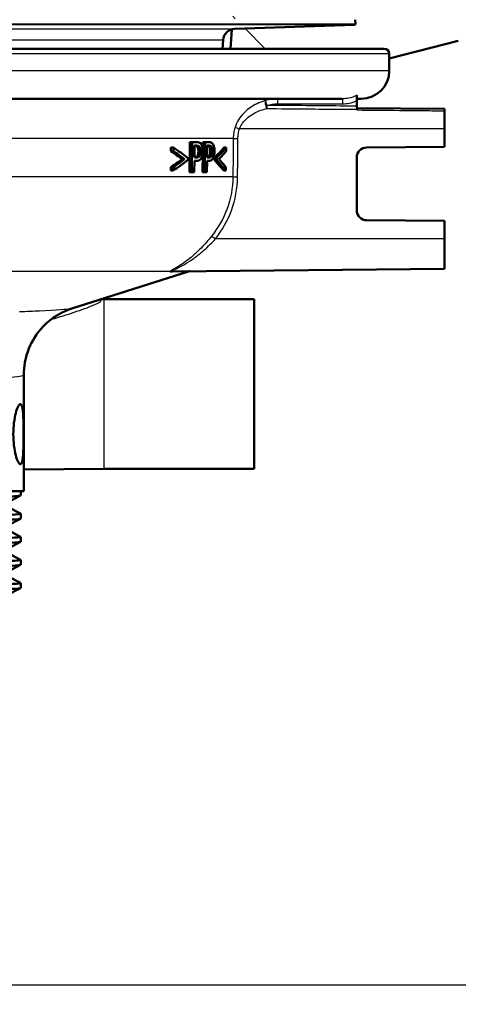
# Paper-space layout 'DS_2' of a CAD drawing. Header units: millimetres. Extents: x 0 to 2100, y 0 to 2970.
# Tile 9 of 14: x 721 to 765, y 1449 to 1547. Entities that reach past the tile are written whole.
import ezdxf

# ---------------------------------------------------------------- set-up
doc = ezdxf.new("R2010")
doc.units = ezdxf.units.MM
doc.header["$LTSCALE"] = 10
for name, color, linetype, lineweight in [('Dimensions(ISO)', 7, 'Continuous', 25), ('Hatch', 7, 'Continuous', 9), ('Visible Edges(ISO)', 7, 'Continuous', 50), ('Visible Tangent Edges(ISO)', 7, 'Continuous', 25)]:
    doc.layers.add(name, color=color, linetype=linetype, lineweight=lineweight)
doc.styles.add('Text_3.5mm', font='arial.ttf', dxfattribs={"width": 0.9})
doc.dimstyles.new('KS-STANDARD', dxfattribs={"dimscale": 10, "dimtxt": 3.5, "dimasz": 2.5, "dimexe": 3.175, "dimexo": 0, "dimgap": 0.8, "dimtad": 1, "dimdec": 1, "dimrnd": 1e-08, "dimtxsty": 'Text_3.5mm', "dimcen": 0.09, "dimdle": 10, "dimclrd": 7, "dimclre": 7, "dimclrt": 7, "dimadec": 0, "dimazin": 2, "dimtfac": 0.714286, "dimtdec": 4, "dimtmove": 0, "dimatfit": 3, "dimfxl": 1, "dimtolj": 1, "dimlwd": 25, "dimlwe": 25, "dimarcsym": 0})

# ---------------------------------------------------------------- blocks, each defined once
blk = doc.blocks.new('*D6')
at = {"layer": 'Defpoints', "color": 0, "linetype": 'Continuous', "transparency": 16777216}
for p in [(998.052, 1716.554), (1090.503, 1716.554), (697.842, 1450.554)]:
    blk.add_point(p, dxfattribs=at)
at = {"layer": 'Dimensions(ISO)', "color": 7, "linetype": 'Continuous', "lineweight": 25, "transparency": 16777216}
for p, q in [((998.052, 1716.554), (1122.253, 1716.554)), ((1090.503, 1475.554), (1090.503, 1691.554)), ((697.842, 1450.554), (1122.253, 1450.554))]:
    blk.add_line(p, q, dxfattribs=at)
at = {"layer": 'Dimensions(ISO)', "color": 7, "linetype": 'Continuous', "transparency": 16777216}
for points in [[(1086.336, 1691.554), (1094.67, 1691.554), (1090.503, 1716.554)], [(1086.336, 1475.554), (1094.67, 1475.554), (1090.503, 1450.554)]]:
    blk.add_solid(points, dxfattribs=at)
at = {"layer": 'Dimensions(ISO)', "color": 7, "linetype": 'Continuous', "lineweight": 25, "transparency": 16777216, "insert": (1064.633, 1548.498), "char_height": 35, "attachment_point": 4, "rotation": 90, "style": 'Text_3.5mm'}
blk.add_mtext('\\A1;266', dxfattribs=at)
blk = doc.blocks.new('*D8')
at = {"layer": 'Defpoints', "color": 0, "linetype": 'Continuous', "transparency": 16777216}
for p in [(697.842, 1450.554), (1090.713, 1450.554), (924.052, 846.554)]:
    blk.add_point(p, dxfattribs=at)
at = {"layer": 'Dimensions(ISO)', "color": 7, "linetype": 'Continuous', "lineweight": 25, "transparency": 16777216}
for p, q in [((697.842, 1450.554), (1122.463, 1450.554)), ((1090.713, 871.554), (1090.713, 1425.554)), ((924.052, 846.554), (1122.463, 846.554))]:
    blk.add_line(p, q, dxfattribs=at)
at = {"layer": 'Dimensions(ISO)', "color": 7, "linetype": 'Continuous', "transparency": 16777216}
for points in [[(1086.546, 1425.554), (1094.879, 1425.554), (1090.713, 1450.554)], [(1086.546, 871.554), (1094.879, 871.554), (1090.713, 846.554)]]:
    blk.add_solid(points, dxfattribs=at)
at = {"layer": 'Dimensions(ISO)', "color": 7, "linetype": 'Continuous', "lineweight": 25, "transparency": 16777216, "insert": (1064.843, 1078.302), "char_height": 35, "attachment_point": 4, "rotation": 90, "style": 'Text_3.5mm'}
blk.add_mtext('\\A1;\\fArial|b0|i0;\\H35.0000;ca. 604', dxfattribs=at)

psp = doc.layouts.new('DS_2')

# ---------------------------------------------------------------- hatches: boundary and pattern name
at = {"layer": 'Hatch'}
h = psp.add_hatch(dxfattribs=at)
h.set_pattern_fill('ANSI31', color=256, scale=254, angle=90, style=0)
h.set_pattern_definition([(135, (0, 0), (-22.45064, -22.45064), [])])
edge = h.paths.add_edge_path()
edge.add_ellipse((754.86, 1546.551), major_axis=(0.0999, 0.0035), ratio=1, start_angle=270, end_angle=360)
edge.add_line((754.96, 1546.554), (754.946, 1546.954))
edge.add_ellipse((754.846, 1546.95), major_axis=(0, 0.1), ratio=1, start_angle=272, end_angle=360)
edge.add_line((754.846, 1547.05), (742.692, 1547.05))
edge.add_line((742.692, 1547.05), (742.793, 1548.493))
edge.add_ellipse((743.79, 1548.423), major_axis=(-0.259, 0.966), ratio=1, start_angle=0, end_angle=71, ccw=False)
edge.add_line((743.531, 1549.389), (755.084, 1552.485))
edge.add_ellipse((754.825, 1553.451), major_axis=(0.707, -0.707), ratio=1, start_angle=330, end_angle=360)
edge.add_line((755.532, 1552.743), (757.071, 1554.283))
edge.add_spline(control_points=[(757.071, 1554.283), (757.158, 1554.369), (757.259, 1554.439), (757.483, 1554.539), (757.603, 1554.568), (757.726, 1554.574)], knot_values=[-0.073502, -0.073502, -0.073502, -0.073502, -0.036751, -0.036751, -0.000003, -0.000003, -0.000003, -0.000003], degree=3, periodic=0)
edge.add_line((757.726, 1554.574), (876.107, 1560.778))
edge.add_spline(control_points=[(876.107, 1560.778), (878.746, 1560.917), (881.332, 1561.577), (886.107, 1563.869), (888.248, 1565.482), (891.475, 1569.114), (892.657, 1570.994), (894.307, 1574.933), (894.804, 1576.95), (894.984, 1579.008)], knot_values=[-2.870228, -2.870228, -2.870228, -2.870228, -2.077334, -2.077334, -1.281179, -1.281179, -0.61961, -0.61961, 0, 0, 0, 0], degree=3, periodic=0)
edge.add_line((894.984, 1579.008), (910.143, 1752.272))
edge.add_ellipse((912.633, 1752.054), major_axis=(0, 2.5), ratio=1, start_angle=0, end_angle=84.99999, ccw=False)
edge.add_line((912.633, 1754.554), (943.553, 1754.554))
edge.add_ellipse((943.553, 1750.554), major_axis=(3.99, 0.279), ratio=1, start_angle=0, end_angle=85.99998, ccw=False)
edge.add_line((947.543, 1750.833), (947.842, 1746.554))
edge.add_line((947.842, 1746.554), (938.052, 1746.554))
edge.add_line((938.052, 1746.554), (935.842, 1746.554))
edge.add_line((935.842, 1746.554), (935.842, 1744.554))
edge.add_line((935.842, 1744.554), (920.074, 1744.554))
edge.add_ellipse((920.074, 1739.554), major_axis=(-4.981, 0.436), ratio=1, start_angle=275.00001, end_angle=360)
edge.add_line((915.093, 1739.99), (900.535, 1573.59))
edge.add_spline(control_points=[(900.535, 1573.59), (900.247, 1570.299), (899.31, 1567.097), (896.238, 1561.232), (894.129, 1558.629), (889.451, 1554.755), (887.052, 1553.36), (882.058, 1551.472), (879.517, 1550.939), (876.938, 1550.803)], knot_values=[-3.587784, -3.587784, -3.587784, -3.587784, -2.596671, -2.596671, -1.601478, -1.601478, -0.774514, -0.774514, 0, 0, 0, 0], degree=3, periodic=0)
edge.add_line((876.938, 1550.803), (766.207, 1545))
edge.add_spline(control_points=[(766.207, 1545), (766.043, 1544.991), (765.879, 1544.975), (765.553, 1544.925), (765.392, 1544.892), (765.232, 1544.851)], knot_values=[-0.098841, -0.098841, -0.098841, -0.098841, -0.049425, -0.049425, -0.000007, -0.000007, -0.000007, -0.000007], degree=3, periodic=0)
edge.add_line((765.232, 1544.851), (758.342, 1543.092))
edge.add_line((758.342, 1543.092), (758.342, 1543.554))
edge.add_ellipse((757.842, 1543.554), major_axis=(0, 0.5), ratio=1, start_angle=270, end_angle=360)
edge.add_line((757.842, 1544.054), (742.482, 1544.054))
edge.add_line((742.482, 1544.054), (742.617, 1545.988))
edge.add_ellipse((742.947, 1544.834), major_axis=(-0.329, 1.154), ratio=1, start_angle=346.07229, end_angle=360, ccw=False)
edge.add_line((742.905, 1546.033), (754.863, 1546.451))
edge = h.paths.add_edge_path()
edge.add_ellipse((640.825, 1546.551), major_axis=(-0.0035, -0.0999), ratio=1, start_angle=270, end_angle=360)
edge.add_line((640.821, 1546.451), (652.78, 1546.033))
edge.add_ellipse((652.738, 1544.834), major_axis=(0.042, 1.199), ratio=1, start_angle=346.07229, end_angle=360, ccw=False)
edge.add_line((653.067, 1545.988), (653.203, 1544.054))
edge.add_line((653.203, 1544.054), (637.842, 1544.054))
edge.add_ellipse((637.842, 1543.554), major_axis=(-0.5, 0), ratio=1, start_angle=270, end_angle=360)
edge.add_line((637.342, 1543.554), (637.342, 1543.092))
edge.add_line((637.342, 1543.092), (630.453, 1544.851))
edge.add_spline(control_points=[(630.453, 1544.851), (630.293, 1544.892), (630.132, 1544.925), (629.806, 1544.975), (629.642, 1544.991), (629.478, 1545)], knot_values=[-0.098821, -0.098821, -0.098821, -0.098821, -0.049401, -0.049401, -0.000003, -0.000003, -0.000003, -0.000003], degree=3, periodic=0)
edge.add_line((629.478, 1545), (518.746, 1550.803))
edge.add_spline(control_points=[(518.746, 1550.803), (515.447, 1550.976), (512.215, 1551.801), (506.246, 1554.667), (503.571, 1556.683), (499.536, 1561.223), (498.058, 1563.573), (495.997, 1568.497), (495.375, 1571.018), (495.15, 1573.59)], knot_values=[-3.587785, -3.587785, -3.587785, -3.587785, -2.596669, -2.596669, -1.601475, -1.601475, -0.774512, -0.774512, 0, 0, 0, 0], degree=3, periodic=0)
edge.add_line((495.15, 1573.59), (484.567, 1694.554))
edge.add_line((484.567, 1694.554), (490.592, 1694.554))
edge.add_line((490.592, 1694.554), (500.701, 1579.008))
edge.add_spline(control_points=[(500.701, 1579.008), (500.931, 1576.375), (501.681, 1573.814), (504.138, 1569.121), (505.825, 1567.039), (509.568, 1563.94), (511.488, 1562.824), (515.482, 1561.314), (517.515, 1560.887), (519.578, 1560.778)], knot_values=[-2.870221, -2.870221, -2.870221, -2.870221, -2.077329, -2.077329, -1.281176, -1.281176, -0.619604, -0.619604, 0, 0, 0, 0], degree=3, periodic=0)
edge.add_line((519.578, 1560.778), (637.959, 1554.574))
edge.add_spline(control_points=[(637.959, 1554.574), (638.082, 1554.568), (638.202, 1554.539), (638.425, 1554.439), (638.527, 1554.369), (638.614, 1554.283)], knot_values=[-0.073507, -0.073507, -0.073507, -0.073507, -0.036774, -0.036774, -0.000021, -0.000021, -0.000021, -0.000021], degree=3, periodic=0)
edge.add_line((638.614, 1554.283), (640.153, 1552.743))
edge.add_ellipse((640.86, 1553.451), major_axis=(-0.259, -0.966), ratio=1, start_angle=330, end_angle=360)
edge.add_line((640.601, 1552.485), (652.153, 1549.389))
edge.add_ellipse((651.895, 1548.423), major_axis=(0.998, 0.07), ratio=1, start_angle=0, end_angle=71, ccw=False)
edge.add_line((652.892, 1548.493), (652.993, 1547.05))
edge.add_line((652.993, 1547.05), (640.839, 1547.05))
edge.add_ellipse((640.839, 1546.95), major_axis=(-0.0999, 0.0035), ratio=1, start_angle=272, end_angle=360)
edge.add_line((640.739, 1546.954), (640.725, 1546.554))
edge = h.paths.add_edge_path()
edge.add_line((466.081, 1754.554), (452.132, 1754.554))
edge.add_ellipse((452.132, 1750.554), major_axis=(0, 4), ratio=1, start_angle=0, end_angle=85.99998)
edge.add_line((448.142, 1750.833), (447.842, 1746.554))
edge.add_line((447.842, 1746.554), (458.052, 1746.554))
edge.add_line((458.052, 1746.554), (459.842, 1746.554))
edge.add_line((459.842, 1746.554), (459.842, 1744.554))
edge.add_line((459.842, 1744.554), (474.796, 1744.554))
edge.add_line((474.796, 1744.554), (474.796, 1754.554))
edge.add_line((474.796, 1754.554), (466.081, 1754.554))

# ---------------------------------------------------------------- linework, layer by layer
at = {"layer": 'Visible Edges(ISO)'}
for p, q in [((742.905, 1546.033), (754.863, 1546.451)), ((754.946, 1546.954), (754.96, 1546.554)), ((742.617, 1545.988), (742.482, 1544.054)), ((741.674, 1544.054), (741.751, 1544.938)), ((758.342, 1543.092), (765.232, 1544.851)), ((637.842, 1544.054), (757.842, 1544.054)), ((758.342, 1541.854), (758.342, 1543.554)), ((755.092, 1538.849), (755.092, 1539.4)), ((753.684, 1539.054), (711.444, 1539.054)), ((755.542, 1539.054), (755.092, 1539.054)), ((755.092, 1538.316), (755.092, 1538.849)), ((755.092, 1538.13), (755.092, 1538.316)), ((763.842, 1538.054), (755.092, 1538.13)), ((755.092, 1538.13), (755.092, 1538)), ((755.092, 1537.936), (755.092, 1538)), ((763.842, 1537.854), (763.842, 1538.054)), ((763.842, 1536.054), (763.842, 1537.854)), ((763.842, 1536.054), (763.842, 1534.254)), ((738.401, 1531.722), (738.432, 1534.722)), ((738.665, 1534.722), (738.432, 1534.722)), ((738.665, 1534.722), (738.635, 1531.722)), ((738.665, 1534.722), (739.109, 1534.722)), ((738.887, 1533.181), (738.899, 1534.377)), ((739.092, 1534.377), (738.899, 1534.377)), ((739.718, 1534.123), (739.724, 1534.722)), ((739.951, 1534.722), (739.724, 1534.722)), ((739.951, 1534.722), (739.921, 1531.722)), ((739.951, 1534.722), (740.341, 1534.722)), ((740.144, 1533.181), (740.156, 1534.377)), ((740.325, 1534.377), (740.156, 1534.377)), ((756.084, 1534.186), (763.842, 1534.254)), ((736.538, 1533.83), (736.542, 1534.187)), ((736.783, 1533.83), (736.538, 1533.83)), ((736.787, 1534.187), (736.542, 1534.187)), ((736.787, 1534.187), (736.783, 1533.83)), ((739.412, 1533.361), (739.183, 1533.361)), ((739.695, 1531.722), (739.712, 1533.522)), ((740.605, 1533.361), (740.382, 1533.361)), ((742.051, 1534.187), (741.836, 1534.187)), ((742.048, 1533.83), (742.051, 1534.187)), ((737.904, 1533.035), (737.666, 1533.035)), ((738.211, 1532.913), (738.214, 1533.154)), ((738.872, 1531.722), (738.884, 1532.841)), ((739.081, 1532.841), (738.884, 1532.841)), ((738.887, 1533.181), (739.046, 1533.181)), ((740.13, 1531.722), (740.141, 1532.841)), ((740.314, 1532.841), (740.141, 1532.841)), ((740.144, 1533.181), (740.284, 1533.181)), ((740.888, 1532.913), (740.89, 1533.154)), ((741.108, 1532.913), (740.888, 1532.913)), ((741.11, 1533.154), (740.89, 1533.154)), ((741.11, 1533.154), (741.108, 1532.913)), ((755.092, 1527.922), (755.092, 1533.186)), ((736.517, 1531.88), (736.521, 1532.238)), ((736.762, 1531.88), (736.517, 1531.88)), ((736.766, 1532.238), (736.521, 1532.238)), ((736.766, 1532.238), (736.762, 1531.88)), ((738.635, 1531.722), (738.401, 1531.722)), ((738.872, 1531.722), (738.635, 1531.722)), ((739.921, 1531.722), (739.695, 1531.722)), ((740.13, 1531.722), (739.921, 1531.722)), ((742.03, 1531.88), (741.814, 1531.88)), ((742.03, 1531.88), (742.033, 1532.238)), ((763.842, 1526.854), (756.084, 1526.922)), ((763.842, 1526.854), (763.842, 1525.054)), ((763.842, 1522.054), (763.842, 1525.054)), ((726.653, 1518.1), (738.288, 1521.807)), ((763.842, 1522.054), (736.653, 1521.817)), ((729.842, 1519.025), (729.564, 1519.027)), ((729.842, 1519.025), (744.842, 1519.025)), ((744.842, 1502.083), (744.842, 1519.025)), ((721.842, 1499.854), (721.842, 1511.471)), ((729.842, 1502.083), (721.842, 1502.013)), ((729.842, 1502.083), (744.842, 1502.083)), ((721.842, 1499.854), (673.842, 1499.854)), ((721.542, 1499.431), (721.542, 1499.854)), ((721.532, 1499.42), (720.216, 1498.735)), ((720.216, 1498.309), (721.532, 1497.623)), ((721.532, 1497.111), (720.216, 1496.426)), ((721.542, 1497.122), (721.542, 1497.612)), ((720.216, 1496), (721.532, 1495.314)), ((721.542, 1494.813), (721.542, 1495.303)), ((721.532, 1494.802), (720.216, 1494.117)), ((720.216, 1493.691), (721.532, 1493.005)), ((721.542, 1492.504), (721.542, 1492.994)), ((721.532, 1492.493), (720.216, 1491.808)), ((720.216, 1491.382), (721.532, 1490.696)), ((721.532, 1490.184), (720.216, 1489.499)), ((721.542, 1490.195), (721.542, 1490.685))]:
    psp.add_line(p, q, dxfattribs=at)
for centre, radius, start, end in [((742.947, 1544.834), 1.2, 92, 175), ((754.86, 1546.551), 0.1, 272, 2), ((757.842, 1543.554), 0.5, 0, 90), ((755.542, 1541.854), 2.8, 270, 0), ((756.092, 1533.186), 1, 90.5, 180), ((756.092, 1527.922), 1, 180, 269.5), ((735.253, 1531.335), 10, 287.67086, 287.77964)]:
    psp.add_arc(centre, radius, start, end, dxfattribs=at)
for centre, major_axis, ratio, start_param, end_param in [((697.842, 1520.923), (-47.32, 0), 0.473917, 3.712169, 3.75489), ((697.842, 1520.923), (47.52, 0), 0.473917, 0.567857, 0.610317), ((697.842, 1521.183), (-47.522, 0), 0.477532, 3.697292, 3.751837), ((697.842, 1542.754), (47.51, 0), 0.477532, 5.846296, 5.896002), ((697.842, 1542.754), (-47.71, 0), 0.477532, 2.706641, 2.756099), ((697.842, 1542.331), (47.706, 0), 0.473917, 5.859442, 5.897695), ((697.842, 1545.371), (47.533, 0), 0.475366, 5.662922, 5.705652), ((697.842, 1545.075), (47.73, 0), 0.477532, 5.665829, 5.720393), ((697.842, 1545.372), (-47.733, 0), 0.475366, 2.524298, 2.566767), ((697.842, 1523.503), (-47.342, 0), 0.477532, 3.521218, 3.570937), ((697.842, 1523.503), (47.542, 0), 0.477532, 0.377928, 0.4274), ((697.842, 1523.898), (-47.546, 0), 0.475366, 3.519512, 3.557772)]:
    psp.add_ellipse(centre, major_axis=major_axis, ratio=ratio, start_param=start_param, end_param=end_param, dxfattribs=at)
for points, knots in [([(739.166, 1534.263), (739.134, 1534.301), (739.099, 1534.326), (739.02, 1534.362), (738.967, 1534.373), (738.899, 1534.376)], [0, 0, 0, 0, 0.02263251, 0.02263251, 0.04905415, 0.04905415, 0.04905415, 0.04905415]), ([(739.092, 1534.377), (739.187, 1534.377), (739.243, 1534.363), (739.319, 1534.333), (739.359, 1534.306), (739.395, 1534.263)], [-0.04732175, -0.04732175, -0.04732175, -0.04732175, -0.02581945, -0.02581945, 0, 0, 0, 0]), ([(739.551, 1534.535), (739.507, 1534.59), (739.46, 1534.63), (739.365, 1534.683), (739.307, 1534.704), (739.189, 1534.72), (739.149, 1534.722), (739.109, 1534.722)], [-0.1241226, -0.1241226, -0.1241226, -0.1241226, -0.0717238, -0.0717238, -0.0237948, -0.0237948, 0, 0, 0, 0]), ([(739.282, 1533.806), (739.283, 1533.883), (739.279, 1533.96), (739.256, 1534.081), (739.242, 1534.126), (739.208, 1534.205), (739.188, 1534.236), (739.166, 1534.263)], [0, 0, 0, 0, 0.02309373, 0.02309373, 0.03925656, 0.03925656, 0.05485758, 0.05485758, 0.05485758, 0.05485758]), ([(739.395, 1534.263), (739.418, 1534.235), (739.439, 1534.202), (739.469, 1534.131), (739.483, 1534.089), (739.507, 1533.958), (739.512, 1533.882), (739.511, 1533.806)], [-0.06832273, -0.06832273, -0.06832273, -0.06832273, -0.0421133, -0.0421133, -0.02291149, -0.02291149, 0, 0, 0, 0]), ([(739.739, 1533.818), (739.74, 1533.884), (739.737, 1533.951), (739.726, 1534.075), (739.718, 1534.133), (739.686, 1534.279), (739.655, 1534.361), (739.599, 1534.469), (739.575, 1534.504), (739.551, 1534.535)], [-0.08633831, -0.08633831, -0.08633831, -0.08633831, -0.06646762, -0.06646762, -0.04831688, -0.04831688, -0.01803736, -0.01803736, 0, 0, 0, 0]), ([(740.368, 1534.263), (740.34, 1534.301), (740.309, 1534.327), (740.245, 1534.36), (740.205, 1534.37), (740.156, 1534.375)], [0, 0, 0, 0, 0.02241716, 0.02241716, 0.04460198, 0.04460198, 0.04460198, 0.04460198]), ([(740.325, 1534.377), (740.408, 1534.377), (740.458, 1534.363), (740.526, 1534.332), (740.56, 1534.305), (740.591, 1534.263)], [-0.0465302, -0.0465302, -0.0465302, -0.0465302, -0.0248614, -0.0248614, 0, 0, 0, 0]), ([(740.728, 1534.535), (740.69, 1534.59), (740.649, 1534.629), (740.566, 1534.683), (740.517, 1534.703), (740.413, 1534.72), (740.377, 1534.722), (740.341, 1534.722)], [-0.1206587, -0.1206587, -0.1206587, -0.1206587, -0.069873, -0.069873, -0.0237479, -0.0237479, 0, 0, 0, 0]), ([(740.47, 1533.806), (740.471, 1533.884), (740.467, 1533.963), (740.446, 1534.084), (740.435, 1534.128), (740.405, 1534.205), (740.387, 1534.237), (740.368, 1534.263)], [0, 0, 0, 0, 0.02352031, 0.02352031, 0.03924572, 0.03924572, 0.05445982, 0.05445982, 0.05445982, 0.05445982]), ([(740.591, 1534.263), (740.611, 1534.236), (740.629, 1534.203), (740.658, 1534.124), (740.669, 1534.081), (740.689, 1533.962), (740.693, 1533.884), (740.693, 1533.806)], [-0.05440225, -0.05440225, -0.05440225, -0.05440225, -0.03860565, -0.03860565, -0.02335991, -0.02335991, 0, 0, 0, 0]), ([(740.892, 1533.818), (740.893, 1533.883), (740.891, 1533.948), (740.882, 1534.071), (740.875, 1534.127), (740.845, 1534.286), (740.816, 1534.368), (740.771, 1534.467), (740.75, 1534.503), (740.728, 1534.535)], [-0.071124, -0.071124, -0.071124, -0.071124, -0.05672296, -0.05672296, -0.04358972, -0.04358972, -0.01821751, -0.01821751, 0, 0, 0, 0]), ([(738.887, 1533.184), (738.91, 1533.186), (738.932, 1533.189), (739.024, 1533.206), (739.061, 1533.228), (739.1, 1533.255), (739.118, 1533.271), (739.152, 1533.311), (739.168, 1533.334), (739.183, 1533.361)], [0.0141458, 0.0141458, 0.0141458, 0.0141458, 0.027383, 0.027383, 0.0691831, 0.0691831, 0.1096856, 0.1096856, 0.1494727, 0.1494727, 0.1494727, 0.1494727]), ([(739.412, 1533.361), (739.393, 1533.326), (739.372, 1533.297), (739.317, 1533.242), (739.288, 1533.227), (739.206, 1533.19), (739.125, 1533.181), (739.046, 1533.181)], [-0.06675503, -0.06675503, -0.06675503, -0.06675503, -0.05858064, -0.05858064, -0.0471158, -0.0471158, 0, 0, 0, 0]), ([(739.183, 1533.361), (739.207, 1533.403), (739.228, 1533.451), (739.254, 1533.539), (739.265, 1533.582), (739.279, 1533.694), (739.282, 1533.75), (739.282, 1533.806)], [0, 0, 0, 0, 0.01924128, 0.01924128, 0.03080292, 0.03080292, 0.04176868, 0.04176868, 0.04176868, 0.04176868]), ([(739.511, 1533.806), (739.511, 1533.757), (739.508, 1533.707), (739.497, 1533.602), (739.488, 1533.562), (739.464, 1533.468), (739.44, 1533.41), (739.412, 1533.361)], [-0.039334, -0.039334, -0.039334, -0.039334, -0.03161536, -0.03161536, -0.02253786, -0.02253786, 0, 0, 0, 0]), ([(739.589, 1533.152), (739.626, 1533.216), (739.656, 1533.291), (739.699, 1533.444), (739.719, 1533.539), (739.736, 1533.711), (739.738, 1533.764), (739.739, 1533.818)], [-0.09892143, -0.09892143, -0.09892143, -0.09892143, -0.05245471, -0.05245471, -0.01610702, -0.01610702, 0, 0, 0, 0]), ([(740.144, 1533.186), (740.158, 1533.188), (740.172, 1533.191), (740.245, 1533.208), (740.278, 1533.23), (740.312, 1533.258), (740.328, 1533.274), (740.357, 1533.313), (740.37, 1533.335), (740.382, 1533.361)], [0.0183145, 0.0183145, 0.0183145, 0.0183145, 0.027421, 0.027421, 0.0672224, 0.0672224, 0.1024984, 0.1024984, 0.1373129, 0.1373129, 0.1373129, 0.1373129]), ([(740.605, 1533.361), (740.589, 1533.326), (740.57, 1533.298), (740.522, 1533.242), (740.496, 1533.227), (740.425, 1533.19), (740.353, 1533.181), (740.284, 1533.181)], [-0.06488875, -0.06488875, -0.06488875, -0.06488875, -0.0569175, -0.0569175, -0.04577876, -0.04577876, 0, 0, 0, 0]), ([(740.382, 1533.361), (740.404, 1533.404), (740.424, 1533.454), (740.446, 1533.543), (740.455, 1533.585), (740.467, 1533.696), (740.47, 1533.751), (740.47, 1533.806)], [0, 0, 0, 0, 0.01966055, 0.01966055, 0.03042106, 0.03042106, 0.04031418, 0.04031418, 0.04031418, 0.04031418]), ([(740.693, 1533.806), (740.692, 1533.757), (740.69, 1533.708), (740.68, 1533.603), (740.672, 1533.563), (740.652, 1533.469), (740.63, 1533.411), (740.605, 1533.361)], [-0.03873467, -0.03873467, -0.03873467, -0.03873467, -0.03130112, -0.03130112, -0.0224842, -0.0224842, 0, 0, 0, 0]), ([(740.76, 1533.152), (740.792, 1533.216), (740.819, 1533.291), (740.856, 1533.442), (740.874, 1533.535), (740.889, 1533.708), (740.892, 1533.763), (740.892, 1533.818)], [-0.09861284, -0.09861284, -0.09861284, -0.09861284, -0.05260908, -0.05260908, -0.01653962, -0.01653962, 0, 0, 0, 0]), ([(739.081, 1532.841), (739.163, 1532.841), (739.252, 1532.852), (739.408, 1532.926), (739.465, 1532.98), (739.539, 1533.07), (739.565, 1533.109), (739.589, 1533.152)], [-0.0870569, -0.0870569, -0.0870569, -0.0870569, -0.05269877, -0.05269877, -0.01978958, -0.01978958, 0, 0, 0, 0]), ([(740.314, 1532.841), (740.386, 1532.841), (740.463, 1532.852), (740.606, 1532.929), (740.656, 1532.987), (740.715, 1533.068), (740.738, 1533.108), (740.76, 1533.152)], [-0.07194787, -0.07194787, -0.07194787, -0.07194787, -0.04673827, -0.04673827, -0.01998293, -0.01998293, 0, 0, 0, 0]), ([(736.648, 1521.807), (736.645, 1521.806), (736.642, 1521.806), (736.599, 1521.801), (736.563, 1521.797), (736.53, 1521.796), (736.526, 1521.796), (736.521, 1521.796), (736.519, 1521.796), (736.516, 1521.796), (736.515, 1521.796), (736.512, 1521.796), (736.511, 1521.796), (736.507, 1521.796), (736.505, 1521.796), (736.5, 1521.797), (736.498, 1521.797), (736.491, 1521.797), (736.487, 1521.798), (736.472, 1521.8), (736.465, 1521.802), (736.459, 1521.806), (736.459, 1521.806), (736.458, 1521.807)], [-0.0018221, -0.0018221, -0.0018221, -0.0018221, 0, 0, 0.02736164, 0.02736164, 0.03097455, 0.03097455, 0.03273452, 0.03273452, 0.03411206, 0.03411206, 0.0356395, 0.0356395, 0.03815488, 0.03815488, 0.04110121, 0.04110121, 0.04683087, 0.04683087, 0.06265044, 0.06265044, 0.06401536, 0.06401536, 0.06401536, 0.06401536]), ([(738.304, 1521.812), (738.304, 1521.812), (738.304, 1521.812), (738.304, 1521.812), (738.305, 1521.812), (738.31, 1521.814), (738.312, 1521.814), (738.316, 1521.815), (738.317, 1521.816), (738.322, 1521.817), (738.326, 1521.818), (738.337, 1521.82), (738.344, 1521.822), (738.369, 1521.827), (738.379, 1521.832), (738.441, 1521.832)], [0.76957859, 0.76957859, 0.76957859, 0.76957859, 0.76971273, 0.76971273, 0.77475477, 0.77475477, 0.77614809, 0.77614809, 0.77690098, 0.77690098, 0.77801146, 0.77801146, 0.77891579, 0.77891579, 0.77979681, 0.77979681, 0.77979681, 0.77979681]), ([(726.653, 1518.1), (726.533, 1518.062), (726.391, 1518.013), (726.033, 1517.871), (725.817, 1517.778), (725.26, 1517.482), (724.916, 1517.284), (724.034, 1516.583), (723.472, 1516.077), (722.52, 1514.563), (722.14, 1513.723), (721.883, 1512.329), (721.842, 1511.901), (721.842, 1511.471)], [18.1877803, 18.1877803, 18.1877803, 18.1877803, 18.2278164, 18.2278164, 18.2678525, 18.2678525, 18.3078886, 18.3078886, 18.3479247, 18.3479247, 18.3762406, 18.3762406, 18.3879608, 18.3879608, 18.3879608, 18.3879608]), ([(720.799, 1505.554), (720.799, 1505.931), (720.822, 1506.332), (720.912, 1507.067), (720.977, 1507.401), (721.117, 1507.935), (721.201, 1508.168), (721.364, 1508.477), (721.442, 1508.554), (721.57, 1508.554), (721.628, 1508.48), (721.716, 1508.174), (721.748, 1507.942), (721.79, 1507.408), (721.803, 1507.071), (721.819, 1506.332), (721.822, 1505.931), (721.822, 1505.177), (721.819, 1504.776), (721.803, 1504.037), (721.79, 1503.7), (721.748, 1503.166), (721.716, 1502.934), (721.628, 1502.628), (721.57, 1502.554), (721.442, 1502.554), (721.364, 1502.631), (721.201, 1502.94), (721.117, 1503.173), (720.977, 1503.707), (720.912, 1504.041), (720.822, 1504.776), (720.799, 1505.177), (720.799, 1505.554)], [0, 0, 0, 0, 0.113171, 0.113171, 0.226341, 0.226341, 0.342149, 0.342149, 0.457957, 0.457957, 0.57184, 0.57184, 0.685722, 0.685722, 0.798681, 0.798681, 0.911639, 0.911639, 1.024598, 1.024598, 1.137556, 1.137556, 1.251439, 1.251439, 1.365322, 1.365322, 1.481129, 1.481129, 1.596937, 1.596937, 1.710108, 1.710108, 1.823279, 1.823279, 1.823279, 1.823279]), ([(674.154, 1498.266), (674.025, 1498.335), (675.177, 1498.404), (677.447, 1498.473), (679.886, 1498.547), (683.604, 1498.621), (687.956, 1498.696), (692.3, 1498.77), (697.256, 1498.844), (701.963, 1498.918), (706.664, 1498.992), (711.097, 1499.066), (714.494, 1499.14), (717.902, 1499.214), (720.253, 1499.289), (721.136, 1499.363), (721.406, 1499.386), (721.539, 1499.408), (721.537, 1499.431)], [29.815353, 29.815353, 29.815353, 29.815353, 30.379547, 30.379547, 30.379547, 30.985617, 30.985617, 30.985617, 31.590691, 31.590691, 31.590691, 32.194948, 32.194948, 32.194948, 32.80125, 32.80125, 32.80125, 32.986723, 32.986723, 32.986723, 32.986723]), ([(674.158, 1495.957), (674.119, 1495.976), (674.175, 1495.994), (674.326, 1496.013), (674.919, 1496.087), (676.984, 1496.161), (680.164, 1496.235), (683.402, 1496.311), (687.782, 1496.386), (692.52, 1496.462), (697.199, 1496.536), (702.204, 1496.611), (706.661, 1496.685), (711.113, 1496.759), (714.997, 1496.834), (717.636, 1496.908), (720.166, 1496.979), (721.539, 1497.051), (721.542, 1497.122)], [23.532167, 23.532167, 23.532167, 23.532167, 23.686463, 23.686463, 23.686463, 24.2908, 24.2908, 24.2908, 24.906224, 24.906224, 24.906224, 25.51401, 25.51401, 25.51401, 26.121147, 26.121147, 26.121147, 26.703538, 26.703538, 26.703538, 26.703538]), ([(674.146, 1496.458), (674.144, 1496.472), (674.198, 1496.487), (674.309, 1496.502), (674.878, 1496.576), (676.936, 1496.65), (680.124, 1496.725), (683.309, 1496.799), (687.607, 1496.874), (692.268, 1496.948), (696.925, 1497.022), (701.923, 1497.097), (706.391, 1497.171), (710.855, 1497.245), (714.771, 1497.319), (717.458, 1497.393), (720.142, 1497.468), (721.587, 1497.542), (721.541, 1497.616), (721.54, 1497.618), (721.537, 1497.621), (721.532, 1497.623)], [23.561945, 23.561945, 23.561945, 23.561945, 23.680632, 23.680632, 23.680632, 24.288299, 24.288299, 24.288299, 24.895325, 24.895325, 24.895325, 25.501755, 25.501755, 25.501755, 26.107636, 26.107636, 26.107636, 26.713012, 26.713012, 26.713012, 26.733315, 26.733315, 26.733315, 26.733315]), ([(674.15, 1494.149), (674.152, 1494.191), (674.623, 1494.234), (675.555, 1494.276), (677.184, 1494.351), (680.214, 1494.425), (684.117, 1494.499), (688.02, 1494.573), (692.777, 1494.648), (697.563, 1494.722), (702.347, 1494.796), (707.138, 1494.87), (711.104, 1494.944), (715.067, 1495.019), (718.188, 1495.093), (719.925, 1495.167), (721.076, 1495.216), (721.616, 1495.265), (721.525, 1495.314)], [17.27876, 17.27876, 17.27876, 17.27876, 17.625781, 17.625781, 17.625781, 18.231916, 18.231916, 18.231916, 18.837783, 18.837783, 18.837783, 19.443393, 19.443393, 19.443393, 20.048757, 20.048757, 20.048757, 20.45013, 20.45013, 20.45013, 20.45013]), ([(674.16, 1493.648), (674.074, 1493.694), (674.556, 1493.741), (675.595, 1493.788), (677.247, 1493.862), (680.301, 1493.937), (684.224, 1494.011), (688.146, 1494.085), (692.917, 1494.159), (697.709, 1494.234), (702.497, 1494.308), (707.284, 1494.382), (711.235, 1494.457), (715.184, 1494.531), (718.281, 1494.605), (719.987, 1494.679), (721.012, 1494.724), (721.532, 1494.768), (721.535, 1494.813)], [17.248982, 17.248982, 17.248982, 17.248982, 17.630672, 17.630672, 17.630672, 18.237435, 18.237435, 18.237435, 18.843905, 18.843905, 18.843905, 19.450094, 19.450094, 19.450094, 20.056011, 20.056011, 20.056011, 20.420352, 20.420352, 20.420352, 20.420352]), ([(674.144, 1491.84), (674.149, 1491.907), (675.336, 1491.973), (677.556, 1492.04), (680.024, 1492.114), (683.759, 1492.188), (688.113, 1492.262), (692.466, 1492.336), (697.419, 1492.41), (702.115, 1492.484), (706.985, 1492.561), (711.554, 1492.637), (714.975, 1492.714), (718.296, 1492.789), (720.521, 1492.863), (721.26, 1492.938), (721.484, 1492.96), (721.572, 1492.983), (721.526, 1493.005)], [10.995574, 10.995574, 10.995574, 10.995574, 11.538925, 11.538925, 11.538925, 12.143318, 12.143318, 12.143318, 12.747618, 12.747618, 12.747618, 13.374356, 13.374356, 13.374356, 13.982692, 13.982692, 13.982692, 14.166945, 14.166945, 14.166945, 14.166945]), ([(674.153, 1491.339), (674.021, 1491.409), (675.224, 1491.48), (677.583, 1491.55), (680.061, 1491.624), (683.805, 1491.698), (688.165, 1491.772), (692.525, 1491.846), (697.481, 1491.92), (702.176, 1491.994), (706.871, 1492.068), (711.283, 1492.143), (714.65, 1492.217), (718.016, 1492.291), (720.321, 1492.365), (721.167, 1492.439), (721.417, 1492.46), (721.539, 1492.482), (721.536, 1492.504)], [10.965797, 10.965797, 10.965797, 10.965797, 11.541147, 11.541147, 11.541147, 12.145756, 12.145756, 12.145756, 12.750266, 12.750266, 12.750266, 13.354679, 13.354679, 13.354679, 13.958998, 13.958998, 13.958998, 14.137167, 14.137167, 14.137167, 14.137167]), ([(693.402, 1490.039), (698.1, 1490.113), (703.066, 1490.187), (707.439, 1490.261), (711.811, 1490.336), (715.57, 1490.41), (718.064, 1490.484), (720.447, 1490.555), (721.665, 1490.626), (721.532, 1490.696)], [6.094709, 6.094709, 6.094709, 6.094709, 6.70007, 6.70007, 6.70007, 7.305313, 7.305313, 7.305313, 7.883759, 7.883759, 7.883759, 7.883759]), ([(693.402, 1489.549), (698.102, 1489.623), (703.071, 1489.697), (707.445, 1489.771), (711.818, 1489.845), (715.578, 1489.919), (718.07, 1489.994), (720.327, 1490.061), (721.536, 1490.128), (721.542, 1490.195)], [6.094709, 6.094709, 6.094709, 6.094709, 6.700342, 6.700342, 6.700342, 7.30585, 7.30585, 7.30585, 7.853982, 7.853982, 7.853982, 7.853982])]:
    psp.add_open_spline(points, degree=3, knots=knots, dxfattribs=at)
psp.add_open_spline([(736.651, 1521.817), (736.651, 1521.817), (736.652, 1521.817), (736.653, 1521.817)], degree=3, dxfattribs=at)
at = {"layer": 'Visible Tangent Edges(ISO)'}
for p, q in [((640.725, 1546.554), (754.96, 1546.554)), ((754.863, 1546.451), (640.821, 1546.451)), ((652.78, 1546.033), (742.905, 1546.033)), ((653.934, 1544.938), (741.751, 1544.938)), ((758.342, 1543.554), (702.398, 1543.554)), ((758.342, 1541.854), (707.2, 1541.854)), ((747.184, 1538.554), (753.682, 1538.554)), ((763.842, 1536.054), (743.385, 1536.054)), ((742.762, 1535.089), (715.738, 1535.089)), ((739.395, 1534.263), (739.166, 1534.263)), ((740.591, 1534.263), (740.368, 1534.263)), ((739.511, 1533.806), (739.282, 1533.806)), ((740.693, 1533.806), (740.47, 1533.806)), ((742.726, 1531.248), (717.56, 1531.248)), ((763.842, 1525.054), (740.98, 1525.054)), ((736.458, 1521.807), (720.366, 1521.807)), ((738.288, 1521.807), (736.648, 1521.807)), ((729.842, 1519.025), (729.842, 1502.083))]:
    psp.add_line(p, q, dxfattribs=at)
for centre, major_axis, ratio, start_param, end_param in [((746.105, 1538.398), (-0.132, 0.482), 0.226215, 0.087673, 2.234547), ((746.105, 1538.398), (-0.142, 0.479), 0.003666, 0.085395, 1.569712), ((746.105, 1538.398), (0.005, 0.5), 0.003823, 1.570831, 2.267014), ((747.185, 1538.554), (0, 0.5), 0.003823, 0, 1.570796), ((753.684, 1538.554), (0, 0.5), 0.003823, 0, 1.570796), ((743.39, 1536.054), (-0.477, 0.151), 0.002627, 0.312519, 1.562475), ((743.235, 1535.085), (-0.5, 0.005), 0.000081, 0.327652, 1.56207), ((743.2, 1531.243), (-0.5, 0.005), 0.000081, 0.327897, 1.56207), ((740.984, 1525.054), (-0.391, 0.311), 0.005432, 0.273577, 1.563967)]:
    psp.add_ellipse(centre, major_axis=major_axis, ratio=ratio, start_param=start_param, end_param=end_param, dxfattribs=at)
for points, knots in [([(755.092, 1539.4), (754.834, 1539.264), (754.557, 1539.167), (754.076, 1539.073), (753.879, 1539.054), (753.684, 1539.054)], [0.4043244, 0.4043244, 0.4043244, 0.4043244, 0.506013, 0.506013, 0.5741522, 0.5741522, 0.5741522, 0.5741522]), ([(745.964, 1538.876), (745.877, 1538.851), (745.792, 1538.825), (745.448, 1538.709), (745.197, 1538.601), (744.525, 1538.245), (744.129, 1537.957), (743.412, 1537.21), (743.102, 1536.731), (742.936, 1536.197)], [0.7094868, 0.7094868, 0.7094868, 0.7094868, 0.73403, 0.73403, 0.8095645, 0.8095645, 0.9451584, 0.9451584, 1.0922287, 1.0922287, 1.0922287, 1.0922287]), ([(755.092, 1538.316), (754.537, 1538.321), (753.982, 1538.326), (753.427, 1538.331), (752.304, 1538.342), (751.181, 1538.352), (748.739, 1538.374), (747.421, 1538.386), (746.103, 1538.398)], [0.9252362, 0.9252362, 0.9252362, 0.9252362, 1.0917416, 1.0917416, 1.0917416, 1.4287561, 1.4287561, 1.8241899, 1.8241899, 1.8241899, 1.8241899]), ([(753.682, 1538.554), (753.909, 1538.554), (754.139, 1538.576), (754.615, 1538.67), (754.859, 1538.747), (755.092, 1538.849)], [-0.5741522, -0.5741522, -0.5741522, -0.5741522, -0.506013, -0.506013, -0.429926, -0.429926, -0.429926, -0.429926]), ([(743.385, 1536.054), (743.533, 1536.458), (743.811, 1536.82), (744.457, 1537.384), (744.813, 1537.601), (745.415, 1537.87), (745.64, 1537.952), (745.948, 1538.039), (746.024, 1538.059), (746.101, 1538.077)], [-1.0922287, -1.0922287, -1.0922287, -1.0922287, -0.9451584, -0.9451584, -0.8095645, -0.8095645, -0.73403, -0.73403, -0.7094868, -0.7094868, -0.7094868, -0.7094868]), ([(746.101, 1538.077), (747.419, 1538.066), (748.737, 1538.055), (751.178, 1538.034), (752.302, 1538.024), (753.425, 1538.014), (753.981, 1538.01), (754.537, 1538.005), (755.092, 1538)], [-1.8241899, -1.8241899, -1.8241899, -1.8241899, -1.4287561, -1.4287561, -1.0917416, -1.0917416, -1.0917416, -0.924991, -0.924991, -0.924991, -0.924991]), ([(755.092, 1537.936), (756.519, 1537.923), (757.946, 1537.91), (759.373, 1537.896), (760.201, 1537.888), (761.03, 1537.881), (762.519, 1537.866), (763.181, 1537.86), (763.842, 1537.854)], [1.2217387, 1.2217387, 1.2217387, 1.2217387, 1.6498181, 1.6498181, 1.6498181, 1.8983053, 1.8983053, 2.0967802, 2.0967802, 2.0967802, 2.0967802]), ([(742.936, 1536.197), (742.88, 1536.019), (742.838, 1535.835), (742.779, 1535.464), (742.764, 1535.276), (742.762, 1535.089)], [0, 0, 0, 0, 0.0490837, 0.0490837, 0.09816739, 0.09816739, 0.09816739, 0.09816739]), ([(743.231, 1535.085), (743.232, 1535.248), (743.246, 1535.413), (743.298, 1535.737), (743.336, 1535.898), (743.385, 1536.054)], [-0.09816739, -0.09816739, -0.09816739, -0.09816739, -0.0490837, -0.0490837, 0, 0, 0, 0]), ([(742.762, 1535.089), (742.756, 1534.449), (742.75, 1533.809), (742.738, 1532.528), (742.732, 1531.888), (742.726, 1531.248)], [-0.3841436, -0.3841436, -0.3841436, -0.3841436, -0.1920718, -0.1920718, 0, 0, 0, 0]), ([(743.195, 1531.243), (743.201, 1531.884), (743.207, 1532.524), (743.219, 1533.804), (743.225, 1534.444), (743.231, 1535.085)], [0, 0, 0, 0, 0.1920718, 0.1920718, 0.3841436, 0.3841436, 0.3841436, 0.3841436]), ([(742.726, 1531.248), (742.716, 1530.172), (742.516, 1529.083), (741.785, 1527.096), (741.258, 1526.167), (740.607, 1525.353)], [0, 0, 0, 0, 0.3388213, 0.3388213, 0.6665445, 0.6665445, 0.6665445, 0.6665445]), ([(740.98, 1525.054), (741.66, 1525.909), (742.212, 1526.884), (742.975, 1528.971), (743.185, 1530.114), (743.195, 1531.243)], [-0.6665445, -0.6665445, -0.6665445, -0.6665445, -0.3388213, -0.3388213, 0, 0, 0, 0]), ([(740.607, 1525.353), (740.269, 1524.93), (739.91, 1524.517), (739.169, 1523.755), (738.787, 1523.406), (738.131, 1522.881), (737.86, 1522.685), (737.348, 1522.347), (737.103, 1522.202), (736.778, 1522.019), (736.674, 1521.962), (736.508, 1521.865), (736.45, 1521.825), (736.458, 1521.807)], [0, 0, 0, 0, 0.1702552, 0.1702552, 0.3435829, 0.3435829, 0.4649713, 0.4649713, 0.581935, 0.581935, 0.6432396, 0.6432396, 0.7107573, 0.7107573, 0.7107573, 0.7107573]), ([(736.654, 1521.817), (736.635, 1521.817), (736.621, 1521.818), (736.571, 1521.831), (736.636, 1521.872), (736.836, 1521.97), (736.946, 1522.022), (737.292, 1522.189), (737.552, 1522.321), (738.093, 1522.629), (738.378, 1522.807), (739.07, 1523.285), (739.472, 1523.602), (740.251, 1524.295), (740.627, 1524.67), (740.98, 1525.054)], [-0.7437127, -0.7437127, -0.7437127, -0.7437127, -0.7249282, -0.7249282, -0.6432396, -0.6432396, -0.581935, -0.581935, -0.4649713, -0.4649713, -0.3435829, -0.3435829, -0.1702552, -0.1702552, 0, 0, 0, 0]), ([(738.361, 1521.832), (738.307, 1521.813), (738.282, 1521.805), (738.304, 1521.812), (738.311, 1521.814), (738.32, 1521.817)], [-0.82232916, -0.82232916, -0.82232916, -0.82232916, -0.76827198, -0.76827198, -0.75458662, -0.75458662, -0.75458662, -0.75458662]), ([(724.567, 1517.005), (725.071, 1517.158), (725.566, 1517.312), (726.801, 1517.706), (727.529, 1517.949), (728.548, 1518.327), (728.898, 1518.468), (729.36, 1518.694), (729.506, 1518.785), (729.593, 1518.918), (729.555, 1518.963), (729.453, 1518.992)], [0.0946273, 0.0946273, 0.0946273, 0.0946273, 0.2661347, 0.2661347, 0.5322641, 0.5322641, 0.6919501, 0.6919501, 0.8134062, 0.8134062, 0.9181586, 0.9181586, 0.9181586, 0.9181586]), ([(726.653, 1518.1), (726.636, 1518.095), (726.616, 1518.089), (726.238, 1518.001), (725.148, 1517.919), (722.818, 1517.818), (722.154, 1517.793), (721.422, 1517.769)], [-18.18778, -18.18778, -18.18778, -18.18778, -18.108727, -18.108727, -16.901662, -16.901662, -16.492183, -16.492183, -16.492183, -16.492183]), ([(717.46, 1511.098), (718.08, 1511.122), (718.641, 1511.148), (720.574, 1511.249), (721.465, 1511.331), (721.81, 1511.433), (721.842, 1511.452), (721.841, 1511.471)], [16.484553, 16.484553, 16.484553, 16.484553, 16.901662, 16.901662, 18.108727, 18.108727, 18.387961, 18.387961, 18.387961, 18.387961])]:
    psp.add_open_spline(points, degree=3, knots=knots, dxfattribs=at)
for points in [[(747.185, 1539.054), (746.775, 1539.054), (746.36, 1538.994), (745.964, 1538.876)], [(746.103, 1538.398), (746.453, 1538.501), (746.821, 1538.554), (747.184, 1538.554)], [(736.648, 1521.807), (736.669, 1521.81), (736.691, 1521.813), (736.713, 1521.817)]]:
    psp.add_open_spline(points, degree=3, dxfattribs=at)

# ---------------------------------------------------------------- dimensions: what is measured, and where the dimension line sits
at = {"layer": 'Dimensions(ISO)', "color": 7, "linetype": 'Continuous', "lineweight": 25}
dim = psp.add_linear_dim(base=(1090.503, 1716.554), p1=(697.842, 1450.554), p2=(998.052, 1716.554), angle=90, dimstyle='KS-STANDARD', override={"dimgap": 0.8, "dimdec": 0, "dimtol": 0, "dimlim": 0, "dimtp": 0, "dimtm": 0, "dimtdec": 4, "dimtofl": 0, "dimatfit": 1}, dxfattribs=at)
dim.commit()
dim.dimension.update_dxf_attribs({"geometry": '*D6', "text_midpoint": (1090.503, 1583.554), "dimtype": 160})
dim = psp.add_linear_dim(base=(1090.713, 1450.554), p1=(924.052, 846.554), p2=(697.842, 1450.554), angle=90, text='\\fArial|b0|i0;\\H35.0000;ca. <>', dimstyle='KS-STANDARD', override={"dimgap": 0.8, "dimdec": 0, "dimtol": 0, "dimlim": 0, "dimtp": 0, "dimtm": 0, "dimtdec": 4, "dimtofl": 0, "dimatfit": 1}, dxfattribs=at)
dim.commit()
dim.dimension.update_dxf_attribs({"geometry": '*D8', "text_midpoint": (1090.713, 1148.554), "dimtype": 160})

doc.saveas('drawing.dxf')
